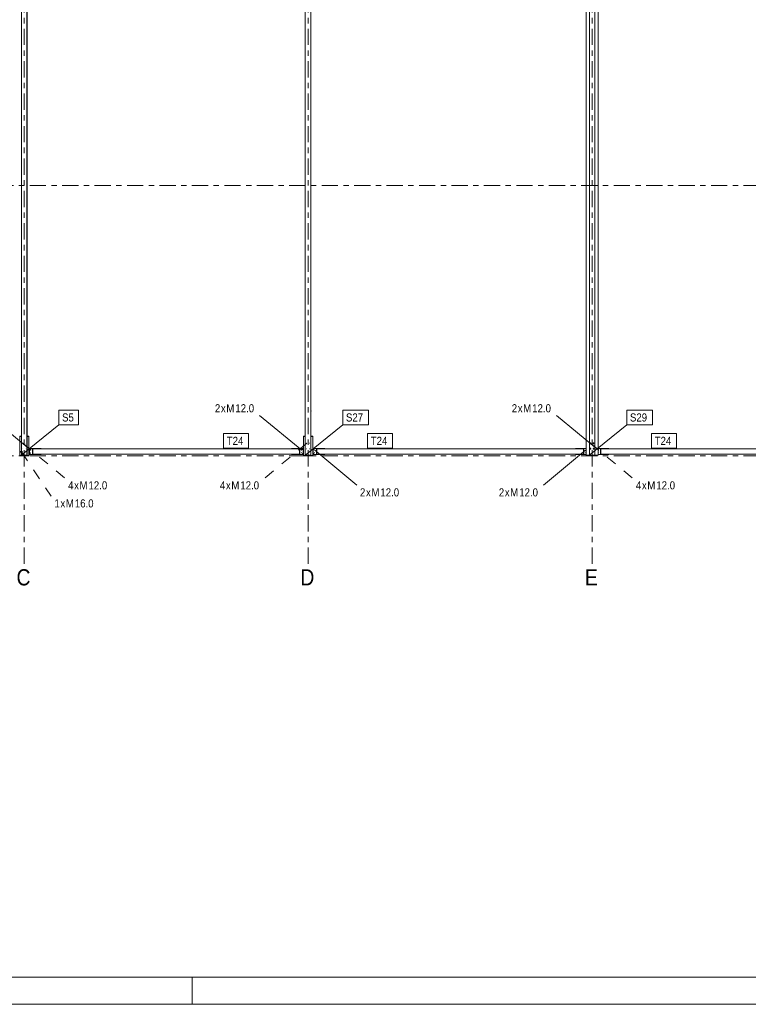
# Model space of a CAD drawing. Header units: millimetres. Extents: x -54 to 556, y -102 to 998.
# Tile 2 of 34: x 104 to 239, y -102 to 81. Entities that reach past the tile are written whole.
import ezdxf

# ---------------------------------------------------------------- set-up
doc = ezdxf.new("R2010")
doc.units = ezdxf.units.MM
for name, pattern in [('XKITLINE00', [0]), ('XKITLINE02', [4, 2, -2]), ('XKITLINE03', [6, 3, -1, 1, -1])]:
    doc.linetypes.add(name, pattern=pattern)
for name, color, linetype, lineweight in [('Arkusz rysunku', 3, 'Continuous', 0), ('Element', 2, 'Continuous', 0), ('Spoina', 1, 'Continuous', 0), ('Znak elementu', 2, 'Continuous', 0), ('Znak śruby', 4, 'Continuous', 0), ('Śruba', 3, 'Continuous', 0)]:
    doc.layers.add(name, color=color, linetype=linetype, lineweight=lineweight)
doc.styles.add('ARIAL', font='ARIAL.TTF')

msp = doc.modelspace()

# ---------------------------------------------------------------- hatches: boundary and pattern name
at = {"layer": 'Śruba'}
for points in [[(106.26, 0.99), (106.26, 0.99), (106.26, 0.98), (106.26, 0.97), (106.25, 0.97), (106.25, 0.96), (106.25, 0.96), (106.24, 0.95), (106.24, 0.95), (106.23, 0.94), (106.23, 0.94), (106.22, 0.94), (106.21, 0.93), (106.21, 0.93), (106.2, 0.93), (106.19, 0.93), (106.19, 0.93), (106.18, 0.93), (106.17, 0.93), (106.17, 0.94), (106.16, 0.94), (106.15, 0.94), (106.15, 0.95), (106.14, 0.95), (106.14, 0.96), (106.14, 0.96), (106.13, 0.97), (106.13, 0.97), (106.13, 0.98), (106.12, 0.99), (106.12, 0.99), (106.12, 1), (106.12, 1.01), (106.12, 1.01), (106.13, 1.02), (106.13, 1.03), (106.13, 1.03), (106.14, 1.04), (106.14, 1.04), (106.14, 1.05), (106.15, 1.05), (106.15, 1.06), (106.16, 1.06), (106.17, 1.06), (106.17, 1.07), (106.18, 1.07), (106.19, 1.07), (106.19, 1.07), (106.2, 1.07), (106.21, 1.07), (106.21, 1.07), (106.22, 1.06), (106.23, 1.06), (106.23, 1.06), (106.24, 1.05), (106.24, 1.05), (106.25, 1.04), (106.25, 1.04), (106.25, 1.03), (106.26, 1.03), (106.26, 1.02), (106.26, 1.01), (106.26, 1.01), (106.26, 1)], [(106.26, 0.59), (106.26, 0.59), (106.26, 0.58), (106.26, 0.57), (106.25, 0.57), (106.25, 0.56), (106.25, 0.56), (106.24, 0.55), (106.24, 0.55), (106.23, 0.54), (106.23, 0.54), (106.22, 0.54), (106.21, 0.53), (106.21, 0.53), (106.2, 0.53), (106.19, 0.53), (106.19, 0.53), (106.18, 0.53), (106.17, 0.53), (106.17, 0.54), (106.16, 0.54), (106.15, 0.54), (106.15, 0.55), (106.14, 0.55), (106.14, 0.56), (106.14, 0.56), (106.13, 0.57), (106.13, 0.57), (106.13, 0.58), (106.12, 0.59), (106.12, 0.59), (106.12, 0.6), (106.12, 0.61), (106.12, 0.61), (106.13, 0.62), (106.13, 0.63), (106.13, 0.63), (106.14, 0.64), (106.14, 0.64), (106.14, 0.65), (106.15, 0.65), (106.15, 0.66), (106.16, 0.66), (106.17, 0.66), (106.17, 0.67), (106.18, 0.67), (106.19, 0.67), (106.19, 0.67), (106.2, 0.67), (106.21, 0.67), (106.21, 0.67), (106.22, 0.66), (106.23, 0.66), (106.23, 0.66), (106.24, 0.65), (106.24, 0.65), (106.25, 0.64), (106.25, 0.64), (106.25, 0.63), (106.26, 0.63), (106.26, 0.62), (106.26, 0.61), (106.26, 0.61), (106.26, 0.6)], [(156.36, 0.99), (156.36, 0.99), (156.36, 0.98), (156.36, 0.97), (156.36, 0.97), (156.35, 0.96), (156.35, 0.96), (156.34, 0.95), (156.34, 0.95), (156.33, 0.94), (156.33, 0.94), (156.32, 0.94), (156.31, 0.93), (156.31, 0.93), (156.3, 0.93), (156.29, 0.93), (156.29, 0.93), (156.28, 0.93), (156.27, 0.93), (156.27, 0.94), (156.26, 0.94), (156.26, 0.94), (156.25, 0.95), (156.24, 0.95), (156.24, 0.96), (156.24, 0.96), (156.23, 0.97), (156.23, 0.97), (156.23, 0.98), (156.23, 0.99), (156.22, 0.99), (156.22, 1), (156.22, 1.01), (156.23, 1.01), (156.23, 1.02), (156.23, 1.03), (156.23, 1.03), (156.24, 1.04), (156.24, 1.04), (156.24, 1.05), (156.25, 1.05), (156.26, 1.06), (156.26, 1.06), (156.27, 1.06), (156.27, 1.07), (156.28, 1.07), (156.29, 1.07), (156.29, 1.07), (156.3, 1.07), (156.31, 1.07), (156.31, 1.07), (156.32, 1.06), (156.33, 1.06), (156.33, 1.06), (156.34, 1.05), (156.34, 1.05), (156.35, 1.04), (156.35, 1.04), (156.36, 1.03), (156.36, 1.03), (156.36, 1.02), (156.36, 1.01), (156.36, 1.01), (156.36, 1)], [(156.36, 0.59), (156.36, 0.59), (156.36, 0.58), (156.36, 0.57), (156.36, 0.57), (156.35, 0.56), (156.35, 0.56), (156.34, 0.55), (156.34, 0.55), (156.33, 0.54), (156.33, 0.54), (156.32, 0.54), (156.31, 0.53), (156.31, 0.53), (156.3, 0.53), (156.29, 0.53), (156.29, 0.53), (156.28, 0.53), (156.27, 0.53), (156.27, 0.54), (156.26, 0.54), (156.26, 0.54), (156.25, 0.55), (156.24, 0.55), (156.24, 0.56), (156.24, 0.56), (156.23, 0.57), (156.23, 0.57), (156.23, 0.58), (156.23, 0.59), (156.22, 0.59), (156.22, 0.6), (156.22, 0.61), (156.23, 0.61), (156.23, 0.62), (156.23, 0.63), (156.23, 0.63), (156.24, 0.64), (156.24, 0.64), (156.24, 0.65), (156.25, 0.65), (156.26, 0.66), (156.26, 0.66), (156.27, 0.66), (156.27, 0.67), (156.28, 0.67), (156.29, 0.67), (156.29, 0.67), (156.3, 0.67), (156.31, 0.67), (156.31, 0.67), (156.32, 0.66), (156.33, 0.66), (156.33, 0.66), (156.34, 0.65), (156.34, 0.65), (156.35, 0.64), (156.35, 0.64), (156.36, 0.63), (156.36, 0.63), (156.36, 0.62), (156.36, 0.61), (156.36, 0.61), (156.36, 0.6)], [(158.76, 0.99), (158.76, 0.99), (158.76, 0.98), (158.76, 0.97), (158.75, 0.97), (158.75, 0.96), (158.75, 0.96), (158.74, 0.95), (158.74, 0.95), (158.73, 0.94), (158.73, 0.94), (158.72, 0.94), (158.71, 0.93), (158.71, 0.93), (158.7, 0.93), (158.69, 0.93), (158.69, 0.93), (158.68, 0.93), (158.67, 0.93), (158.67, 0.94), (158.66, 0.94), (158.65, 0.94), (158.65, 0.95), (158.64, 0.95), (158.64, 0.96), (158.64, 0.96), (158.63, 0.97), (158.63, 0.97), (158.63, 0.98), (158.62, 0.99), (158.62, 0.99), (158.62, 1), (158.62, 1.01), (158.62, 1.01), (158.63, 1.02), (158.63, 1.03), (158.63, 1.03), (158.64, 1.04), (158.64, 1.04), (158.64, 1.05), (158.65, 1.05), (158.65, 1.06), (158.66, 1.06), (158.67, 1.06), (158.67, 1.07), (158.68, 1.07), (158.69, 1.07), (158.69, 1.07), (158.7, 1.07), (158.71, 1.07), (158.71, 1.07), (158.72, 1.06), (158.73, 1.06), (158.73, 1.06), (158.74, 1.05), (158.74, 1.05), (158.75, 1.04), (158.75, 1.04), (158.75, 1.03), (158.76, 1.03), (158.76, 1.02), (158.76, 1.01), (158.76, 1.01), (158.76, 1)], [(158.76, 0.59), (158.76, 0.59), (158.76, 0.58), (158.76, 0.57), (158.75, 0.57), (158.75, 0.56), (158.75, 0.56), (158.74, 0.55), (158.74, 0.55), (158.73, 0.54), (158.73, 0.54), (158.72, 0.54), (158.71, 0.53), (158.71, 0.53), (158.7, 0.53), (158.69, 0.53), (158.69, 0.53), (158.68, 0.53), (158.67, 0.53), (158.67, 0.54), (158.66, 0.54), (158.65, 0.54), (158.65, 0.55), (158.64, 0.55), (158.64, 0.56), (158.64, 0.56), (158.63, 0.57), (158.63, 0.57), (158.63, 0.58), (158.62, 0.59), (158.62, 0.59), (158.62, 0.6), (158.62, 0.61), (158.62, 0.61), (158.63, 0.62), (158.63, 0.63), (158.63, 0.63), (158.64, 0.64), (158.64, 0.64), (158.64, 0.65), (158.65, 0.65), (158.65, 0.66), (158.66, 0.66), (158.67, 0.66), (158.67, 0.67), (158.68, 0.67), (158.69, 0.67), (158.69, 0.67), (158.7, 0.67), (158.71, 0.67), (158.71, 0.67), (158.72, 0.66), (158.73, 0.66), (158.73, 0.66), (158.74, 0.65), (158.74, 0.65), (158.75, 0.64), (158.75, 0.64), (158.75, 0.63), (158.76, 0.63), (158.76, 0.62), (158.76, 0.61), (158.76, 0.61), (158.76, 0.6)], [(208.87, 0.99), (208.86, 0.99), (208.86, 0.98), (208.86, 0.97), (208.86, 0.97), (208.85, 0.96), (208.85, 0.96), (208.84, 0.95), (208.84, 0.95), (208.83, 0.94), (208.83, 0.94), (208.82, 0.94), (208.82, 0.93), (208.81, 0.93), (208.8, 0.93), (208.8, 0.93), (208.79, 0.93), (208.78, 0.93), (208.78, 0.93), (208.77, 0.94), (208.76, 0.94), (208.76, 0.94), (208.75, 0.95), (208.75, 0.95), (208.74, 0.96), (208.74, 0.96), (208.73, 0.97), (208.73, 0.97), (208.73, 0.98), (208.73, 0.99), (208.73, 0.99), (208.73, 1), (208.73, 1.01), (208.73, 1.01), (208.73, 1.02), (208.73, 1.03), (208.73, 1.03), (208.74, 1.04), (208.74, 1.04), (208.75, 1.05), (208.75, 1.05), (208.76, 1.06), (208.76, 1.06), (208.77, 1.06), (208.78, 1.07), (208.78, 1.07), (208.79, 1.07), (208.8, 1.07), (208.8, 1.07), (208.81, 1.07), (208.82, 1.07), (208.82, 1.06), (208.83, 1.06), (208.83, 1.06), (208.84, 1.05), (208.84, 1.05), (208.85, 1.04), (208.85, 1.04), (208.86, 1.03), (208.86, 1.03), (208.86, 1.02), (208.86, 1.01), (208.87, 1.01), (208.87, 1)], [(208.87, 0.59), (208.86, 0.59), (208.86, 0.58), (208.86, 0.57), (208.86, 0.57), (208.85, 0.56), (208.85, 0.56), (208.84, 0.55), (208.84, 0.55), (208.83, 0.54), (208.83, 0.54), (208.82, 0.54), (208.82, 0.53), (208.81, 0.53), (208.8, 0.53), (208.8, 0.53), (208.79, 0.53), (208.78, 0.53), (208.78, 0.53), (208.77, 0.54), (208.76, 0.54), (208.76, 0.54), (208.75, 0.55), (208.75, 0.55), (208.74, 0.56), (208.74, 0.56), (208.73, 0.57), (208.73, 0.57), (208.73, 0.58), (208.73, 0.59), (208.73, 0.59), (208.73, 0.6), (208.73, 0.61), (208.73, 0.61), (208.73, 0.62), (208.73, 0.63), (208.73, 0.63), (208.74, 0.64), (208.74, 0.64), (208.75, 0.65), (208.75, 0.65), (208.76, 0.66), (208.76, 0.66), (208.77, 0.66), (208.78, 0.67), (208.78, 0.67), (208.79, 0.67), (208.8, 0.67), (208.8, 0.67), (208.81, 0.67), (208.82, 0.67), (208.82, 0.66), (208.83, 0.66), (208.83, 0.66), (208.84, 0.65), (208.84, 0.65), (208.85, 0.64), (208.85, 0.64), (208.86, 0.63), (208.86, 0.63), (208.86, 0.62), (208.86, 0.61), (208.87, 0.61), (208.87, 0.6)], [(211.13, 1.01), (211.14, 1.01), (211.14, 1.02), (211.14, 1.03), (211.14, 1.03), (211.15, 1.04), (211.15, 1.04), (211.16, 1.05), (211.16, 1.05), (211.17, 1.06), (211.17, 1.06), (211.18, 1.06), (211.18, 1.07), (211.19, 1.07), (211.2, 1.07), (211.2, 1.07), (211.21, 1.07), (211.22, 1.07), (211.22, 1.07), (211.23, 1.06), (211.24, 1.06), (211.24, 1.06), (211.25, 1.05), (211.25, 1.05), (211.26, 1.04), (211.26, 1.04), (211.27, 1.03), (211.27, 1.03), (211.27, 1.02), (211.27, 1.01), (211.27, 1.01), (211.27, 1), (211.27, 0.99), (211.27, 0.99), (211.27, 0.98), (211.27, 0.97), (211.27, 0.97), (211.26, 0.96), (211.26, 0.96), (211.25, 0.95), (211.25, 0.95), (211.24, 0.94), (211.24, 0.94), (211.23, 0.94), (211.22, 0.93), (211.22, 0.93), (211.21, 0.93), (211.2, 0.93), (211.2, 0.93), (211.19, 0.93), (211.18, 0.93), (211.18, 0.94), (211.17, 0.94), (211.17, 0.94), (211.16, 0.95), (211.16, 0.95), (211.15, 0.96), (211.15, 0.96), (211.14, 0.97), (211.14, 0.97), (211.14, 0.98), (211.14, 0.99), (211.13, 0.99), (211.13, 1)], [(211.13, 0.61), (211.14, 0.61), (211.14, 0.62), (211.14, 0.63), (211.14, 0.63), (211.15, 0.64), (211.15, 0.64), (211.16, 0.65), (211.16, 0.65), (211.17, 0.66), (211.17, 0.66), (211.18, 0.66), (211.18, 0.67), (211.19, 0.67), (211.2, 0.67), (211.2, 0.67), (211.21, 0.67), (211.22, 0.67), (211.22, 0.67), (211.23, 0.66), (211.24, 0.66), (211.24, 0.66), (211.25, 0.65), (211.25, 0.65), (211.26, 0.64), (211.26, 0.64), (211.27, 0.63), (211.27, 0.63), (211.27, 0.62), (211.27, 0.61), (211.27, 0.61), (211.27, 0.6), (211.27, 0.59), (211.27, 0.59), (211.27, 0.58), (211.27, 0.57), (211.27, 0.57), (211.26, 0.56), (211.26, 0.56), (211.25, 0.55), (211.25, 0.55), (211.24, 0.54), (211.24, 0.54), (211.23, 0.54), (211.22, 0.53), (211.22, 0.53), (211.21, 0.53), (211.2, 0.53), (211.2, 0.53), (211.19, 0.53), (211.18, 0.53), (211.18, 0.54), (211.17, 0.54), (211.17, 0.54), (211.16, 0.55), (211.16, 0.55), (211.15, 0.56), (211.15, 0.56), (211.14, 0.57), (211.14, 0.57), (211.14, 0.58), (211.14, 0.59), (211.13, 0.59), (211.13, 0.6)]]:
    msp.add_hatch(color=256, dxfattribs=at).paths.add_polyline_path(points, flags=17)

# ---------------------------------------------------------------- linework, layer by layer
at = {"layer": 'Arkusz rysunku', "linetype": 'XKITLINE00', "lineweight": 0}
for p, q in [((-48.95, -96.5), (551.05, -96.5)), ((136.05, -101.5), (136.05, -96.5)), ((-53.95, -101.5), (556.05, -101.5))]:
    msp.add_line(p, q, dxfattribs=at)
at = {"layer": 'Element', "linetype": 'XKITLINE00', "lineweight": 0}
for p, q in [((104.47, 0.08), (104.47, 109.82)), ((105.47, 0.08), (105.47, 109.82)), ((105.47, 0.08), (105.47, 109.82)), ((105.5, 0.08), (105.5, 109.82)), ((105.5, 0.08), (105.5, 109.82)), ((156.97, 0.08), (156.97, 109.82)), ((157.97, 0.08), (157.97, 109.82)), ((157.97, 0.08), (157.97, 109.82)), ((158, 0.08), (158, 109.82)), ((158, 0.08), (158, 109.82)), ((208.9, 109.82), (208.9, 0.08)), ((209.5, 0.08), (209.5, 109.82)), ((209.5, 0.08), (209.5, 109.82)), ((210.5, 0.08), (210.5, 109.82)), ((210.5, 0.08), (210.5, 109.82)), ((211.1, 0.08), (211.1, 109.82)), ((105.5, 9.82), (105.5, 9.82)), ((105.5, 9.82), (105.5, 3.8)), ((158, 9.82), (158, 9.82)), ((158, 9.82), (158, 3.8)), ((104.45, 8.3), (104.47, 8.3)), ((104.45, 8.24), (104.45, 8.3)), ((104.45, 8.24), (104.47, 8.24)), ((105.5, 8.3), (105.55, 8.3)), ((105.5, 8.24), (105.55, 8.24)), ((105.55, 8.24), (105.55, 8.3)), ((156.95, 8.3), (156.97, 8.3)), ((156.95, 8.24), (156.95, 8.3)), ((156.95, 8.24), (156.97, 8.24)), ((158, 8.3), (158.05, 8.3)), ((158, 8.24), (158.05, 8.24)), ((158.05, 8.24), (158.05, 8.3)), ((105.5, 5.01), (105.5, 5.01)), ((105.5, 3.8), (105.5, 3.8)), ((158, 5.01), (158, 5.01)), ((158, 3.8), (158, 3.8)), ((104.15, 3.55), (104.15, 3.6)), ((104.15, 3.6), (104.47, 3.6)), ((104.15, 3.55), (104.47, 3.55)), ((104.15, 3.55), (104.15, 0.05)), ((105.5, 3.6), (105.85, 3.6)), ((105.85, 3.55), (105.5, 3.55)), ((105.85, 3.6), (105.85, 3.47)), ((105.85, 0.05), (105.85, 3.55)), ((105.85, 1.35), (105.85, 3.55)), ((105.85, 3.47), (105.85, 3.47)), ((156.65, 3.55), (156.65, 3.6)), ((156.65, 3.6), (156.97, 3.6)), ((156.65, 3.55), (156.97, 3.55)), ((156.65, 3.55), (156.65, 0.05)), ((158, 3.6), (158.35, 3.6)), ((158.35, 3.55), (158, 3.55)), ((158.35, 3.6), (158.35, 3.47)), ((158.35, 0.05), (158.35, 3.55)), ((158.35, 1.35), (158.35, 3.55)), ((158.35, 3.47), (158.35, 3.47)), ((104.15, 0), (104.15, 0.05)), ((104.15, 0.05), (104.47, 0.05)), ((104.15, 0), (104.47, 0)), ((104.47, 0.08), (105.47, 0.08)), ((104.47, 0), (104.47, 0.08)), ((105.5, 0), (104.47, 0)), ((105.47, 0.08), (105.47, 0.08)), ((105.5, 0.08), (105.47, 0.08)), ((105.47, 0), (105.47, 0.08)), ((105.5, 0.08), (105.5, 0.08)), ((105.5, 0), (105.5, 0.08)), ((105.5, 0.05), (105.85, 0.05)), ((105.5, 0), (105.85, 0)), ((105.85, 1.35), (106.19, 1.35)), ((105.85, 0.25), (105.85, 1.35)), ((105.85, 0.05), (105.85, 0.25)), ((106.19, 0.25), (105.85, 0.25)), ((105.85, 0.13), (105.85, 0.13)), ((105.85, 0.13), (105.85, 0)), ((105.94, 1.1), (106.19, 1.35)), ((105.94, 0.5), (105.94, 1.1)), ((106.19, 0.25), (105.94, 0.5)), ((106.19, 1.35), (108.08, 1.35)), ((108.08, 0.25), (106.19, 0.25)), ((106.53, 0.3), (106.53, 1.3)), ((106.53, 1.3), (106.57, 1.3)), ((106.53, 0.3), (106.57, 0.3)), ((106.57, 1.3), (106.57, 0.3)), ((106.57, 1.3), (155.89, 1.3)), ((106.57, 0.3), (106.57, 1.3)), ((106.57, 0.3), (155.89, 0.3)), ((108.09, 1.35), (108.08, 1.35)), ((108.08, 1.3), (108.08, 1.35)), ((108.08, 0.25), (108.08, 0.3)), ((108.08, 0.25), (108.09, 0.25)), ((108.09, 1.3), (108.09, 1.35)), ((108.09, 0.25), (108.09, 0.3)), ((154.41, 1.3), (154.41, 1.35)), ((154.41, 1.35), (156.29, 1.35)), ((154.41, 0.25), (154.41, 0.3)), ((156.29, 0.25), (154.41, 0.25)), ((155.89, 1.3), (155.89, 0.3)), ((155.94, 1.3), (155.89, 1.3)), ((155.89, 1.3), (155.89, 0.3)), ((155.89, 0.3), (155.94, 0.3)), ((155.93, 0.3), (155.93, 1.3)), ((155.94, 0.3), (155.94, 1.3)), ((156.3, 1.35), (156.29, 1.35)), ((156.29, 1.35), (156.54, 1.1)), ((156.54, 0.5), (156.29, 0.25)), ((156.3, 0.25), (156.29, 0.25)), ((156.55, 1.1), (156.3, 1.35)), ((156.3, 1.35), (156.65, 1.35)), ((156.3, 0.25), (156.55, 0.5)), ((156.3, 0.25), (156.65, 0.25)), ((156.55, 1.1), (156.54, 1.1)), ((156.54, 1.1), (156.54, 0.5)), ((156.55, 0.5), (156.54, 0.5)), ((156.55, 0.5), (156.55, 1.1)), ((156.65, 1.35), (156.65, 0.25)), ((156.65, 0), (156.65, 0.05)), ((156.65, 0.05), (156.97, 0.05)), ((156.65, 0), (156.97, 0)), ((156.97, 0.08), (157.97, 0.08)), ((156.97, 0), (156.97, 0.08)), ((158, 0), (156.97, 0)), ((157.97, 0.08), (157.97, 0.08)), ((158, 0.08), (157.97, 0.08)), ((157.97, 0), (157.97, 0.08)), ((158, 0.08), (158, 0.08)), ((158, 0), (158, 0.08)), ((158, 0.05), (158.35, 0.05)), ((158, 0), (158.35, 0)), ((158.35, 1.35), (158.69, 1.35)), ((158.35, 0.25), (158.35, 1.35)), ((158.35, 0.05), (158.35, 0.25)), ((158.69, 0.25), (158.35, 0.25)), ((158.35, 0.13), (158.35, 0.13)), ((158.35, 0.13), (158.35, 0)), ((158.44, 1.1), (158.69, 1.35)), ((158.44, 0.5), (158.44, 1.1)), ((158.69, 0.25), (158.44, 0.5)), ((158.69, 1.35), (160.58, 1.35)), ((160.58, 0.25), (158.69, 0.25)), ((159.03, 0.3), (159.03, 1.3)), ((159.03, 1.3), (159.07, 1.3)), ((159.03, 0.3), (159.07, 0.3)), ((159.07, 0.3), (159.07, 1.3)), ((159.07, 1.3), (208.39, 1.3)), ((159.07, 0.3), (159.07, 1.3)), ((208.39, 0.3), (159.07, 0.3)), ((160.59, 1.35), (160.58, 1.35)), ((160.58, 1.3), (160.58, 1.35)), ((160.58, 0.25), (160.58, 0.3)), ((160.58, 0.25), (160.59, 0.25)), ((160.59, 1.3), (160.59, 1.35)), ((160.59, 0.25), (160.59, 0.3)), ((206.91, 1.3), (206.91, 1.35)), ((206.91, 1.35), (208.8, 1.35)), ((206.91, 0.25), (206.91, 0.3)), ((208.8, 0.25), (206.91, 0.25)), ((208.39, 1.3), (208.39, 0.3)), ((208.45, 1.3), (208.39, 1.3)), ((208.39, 1.3), (208.39, 0.3)), ((208.39, 0.3), (208.45, 0.3)), ((208.43, 0.3), (208.43, 1.3)), ((208.45, 0.3), (208.45, 1.3)), ((208.9, 1.25), (208.8, 1.35)), ((208.8, 1.35), (208.8, 1.35)), ((208.8, 1.35), (208.9, 1.25)), ((208.8, 1.35), (208.9, 1.35)), ((208.9, 0.35), (208.8, 0.25)), ((208.8, 0.25), (208.9, 0.35)), ((208.8, 0.25), (208.8, 0.25)), ((208.8, 0.25), (208.9, 0.25)), ((208.9, 0.08), (209.5, 0.08)), ((209.15, 0.08), (209.15, 0.05)), ((209.15, 0), (209.15, 0.05)), ((209.15, 0.05), (209.5, 0.05)), ((209.15, 0), (209.5, 0)), ((209.5, 0.08), (210.5, 0.08)), ((209.5, 0), (209.5, 0.08)), ((210.5, 0.08), (210.5, 0.08)), ((210.5, 0.08), (211.1, 0.08)), ((210.5, 0), (210.5, 0.08)), ((210.5, 0.05), (210.85, 0.05)), ((210.5, 0), (210.85, 0)), ((210.85, 0.05), (210.85, 0.08)), ((210.85, 0), (210.85, 0.05)), ((211.1, 1.35), (211.2, 1.35)), ((211.1, 1.25), (211.2, 1.35)), ((211.1, 1.25), (211.2, 1.35)), ((211.1, 0.35), (211.2, 0.25)), ((211.2, 0.25), (211.1, 0.35)), ((211.1, 0.25), (211.2, 0.25)), ((211.2, 1.35), (211.2, 1.35)), ((211.2, 1.35), (213.09, 1.35)), ((211.2, 0.25), (211.2, 0.25)), ((213.09, 0.25), (211.2, 0.25)), ((211.61, 1.3), (211.55, 1.3)), ((211.55, 1.3), (211.55, 0.3)), ((211.55, 0.3), (211.61, 0.3)), ((211.57, 0.3), (211.57, 1.3)), ((260.93, 1.3), (211.61, 1.3)), ((211.61, 1.3), (211.61, 0.3)), ((211.61, 0.3), (211.61, 1.3)), ((211.61, 0.3), (260.93, 0.3)), ((213.09, 1.3), (213.09, 1.35)), ((213.09, 0.25), (213.09, 0.3)), ((210.5, 0), (209.5, 0))]:
    msp.add_line(p, q, dxfattribs=at)
at = {"layer": 'Spoina', "linetype": 'XKITLINE03', "lineweight": 0}
for p, q in [((105, -20), (105, 960)), ((157.5, -20), (157.5, 960)), ((210, -20), (210, 960)), ((-20, 50), (440, 50)), ((-20, 0), (440, 0))]:
    msp.add_line(p, q, dxfattribs=at)
at = {"layer": 'Znak elementu', "linetype": 'XKITLINE00', "lineweight": 0}
for p, q in [((111.38, 8.43), (115.03, 8.43)), ((111.38, 5.73), (111.38, 8.43)), ((115.03, 5.73), (115.03, 8.43)), ((163.88, 8.43), (168.64, 8.43)), ((163.88, 5.73), (163.88, 8.43)), ((168.64, 5.73), (168.64, 8.43)), ((216.4, 8.43), (221.16, 8.43)), ((216.4, 5.73), (216.4, 8.43)), ((221.16, 5.73), (221.16, 8.43)), ((104.31, 0), (111.38, 5.73)), ((111.38, 5.73), (115.03, 5.73)), ((156.81, 0), (163.88, 5.73)), ((163.88, 5.73), (168.64, 5.73)), ((209.33, 0), (216.4, 5.73)), ((216.4, 5.73), (221.16, 5.73)), ((141.84, 4.1), (146.49, 4.1)), ((141.84, 1.4), (141.84, 4.1)), ((146.49, 1.4), (146.49, 4.1)), ((168.47, 4.1), (173.12, 4.1)), ((168.47, 1.4), (168.47, 4.1)), ((173.12, 1.4), (173.12, 4.1)), ((220.98, 4.1), (225.62, 4.1)), ((220.98, 1.4), (220.98, 4.1)), ((225.62, 1.4), (225.62, 4.1)), ((141.84, 1.4), (146.49, 1.4)), ((168.47, 1.4), (173.12, 1.4)), ((220.98, 1.4), (225.62, 1.4))]:
    msp.add_line(p, q, dxfattribs=at)
at = {"layer": 'Znak śruby', "linetype": 'XKITLINE00', "lineweight": 0}
for p, q in [((106.2, 1), (98.42, 7.43)), ((156.3, 1), (148.52, 7.43)), ((211.2, 1), (203.42, 7.43)), ((158.7, 1), (166.47, -5.43)), ((208.8, 1), (201.02, -5.43))]:
    msp.add_line(p, q, dxfattribs=at)
at = {"layer": 'Znak śruby', "linetype": 'XKITLINE02', "lineweight": 0}
for p, q in [((104.72, 2.3), (112.5, -4.13)), ((157.22, 2.3), (149.44, -4.13)), ((209.72, 2.3), (217.5, -4.13)), ((104.47, 0.71), (109.97, -7.47))]:
    msp.add_line(p, q, dxfattribs=at)
at = {"layer": 'Śruba', "linetype": 'XKITLINE02', "lineweight": 0}
for p, q in [((104.71, 2.3), (104.72, 2.3)), ((105.27, 2.3), (105.28, 2.3)), ((157.21, 2.3), (157.22, 2.3)), ((157.77, 2.3), (157.78, 2.3)), ((104.34, 0.83), (104.34, 0.71)), ((104.34, 0.71), (104.34, 0.59)), ((104.47, 0.94), (104.47, 0.49)), ((104.59, 0.83), (104.59, 0.71)), ((104.59, 0.71), (104.59, 0.59)), ((104.71, 1.3), (104.72, 1.3)), ((105.27, 1.3), (105.28, 1.3)), ((157.21, 1.3), (157.22, 1.3)), ((157.77, 1.3), (157.78, 1.3))]:
    msp.add_line(p, q, dxfattribs=at)
at = {"layer": 'Śruba', "linetype": 'XKITLINE00', "lineweight": 0}
for p, q in [((209.58, 2.3), (209.67, 2.3)), ((209.72, 2.44), (209.72, 2.35)), ((209.72, 2.16), (209.72, 2.25)), ((209.86, 2.3), (209.77, 2.3)), ((210.14, 2.3), (210.23, 2.3)), ((210.28, 2.44), (210.28, 2.35)), ((210.28, 2.16), (210.28, 2.25)), ((210.42, 2.3), (210.33, 2.3)), ((106.19, 1), (106.2, 1)), ((106.19, 0.6), (106.2, 0.6)), ((156.29, 1), (156.3, 1)), ((156.29, 0.6), (156.3, 0.6)), ((158.69, 1), (158.7, 1)), ((158.69, 0.6), (158.7, 0.6)), ((208.79, 1), (208.8, 1)), ((208.79, 0.6), (208.8, 0.6)), ((209.58, 1.3), (209.67, 1.3)), ((209.72, 1.44), (209.72, 1.35)), ((209.72, 1.16), (209.72, 1.25)), ((209.86, 1.3), (209.77, 1.3)), ((210.14, 1.3), (210.23, 1.3)), ((210.28, 1.44), (210.28, 1.35)), ((210.28, 1.16), (210.28, 1.25)), ((210.42, 1.3), (210.33, 1.3)), ((211.21, 1), (211.2, 1)), ((211.21, 0.6), (211.2, 0.6))]:
    msp.add_line(p, q, dxfattribs=at)

# ---------------------------------------------------------------- texts
at = {"layer": 'Spoina', "style": 'ARIAL', "width": 0.85}
for s, p in [('C', (103.56, -24)), ('D', (156.06, -24)), ('E', (208.67, -24))]:
    msp.add_text(s, height=3, dxfattribs=at).set_placement(p)
at = {"layer": 'Znak elementu', "style": 'ARIAL', "width": 0.85}
for s, p in [('S5', (111.98, 6.33)), ('S27', (164.48, 6.33)), ('S29', (217, 6.33)), ('T24', (142.44, 2)), ('T24', (169.07, 2)), ('T24', (221.58, 2))]:
    msp.add_text(s, height=1.5, dxfattribs=at).set_placement(p)
at = {"layer": 'Znak śruby', "style": 'ARIAL', "width": 0.85}
for s, p in [('2', (140.25, 8.03)), ('x', (141.36, 8.03)), ('M', (142.36, 8.03)), ('12.0', (144.03, 8.03)), ('2', (195.15, 8.03)), ('x', (196.26, 8.03)), ('M', (197.26, 8.03)), ('12.0', (198.93, 8.03)), ('4', (113.1, -6.23)), ('x', (114.21, -6.23)), ('M', (115.21, -6.23)), ('12.0', (116.87, -6.23)), ('4', (141.17, -6.23)), ('x', (142.28, -6.23)), ('M', (143.28, -6.23)), ('12.0', (144.95, -6.23)), ('4', (218.1, -6.23)), ('x', (219.21, -6.23)), ('M', (220.21, -6.23)), ('12.0', (221.88, -6.23)), ('2', (167.07, -7.53)), ('x', (168.19, -7.53)), ('M', (169.19, -7.53)), ('12.0', (170.85, -7.53)), ('2', (192.75, -7.53)), ('x', (193.86, -7.53)), ('M', (194.86, -7.53)), ('12.0', (196.53, -7.53)), ('1', (110.57, -9.57)), ('x', (111.68, -9.57)), ('M', (112.68, -9.57)), ('16.0', (114.34, -9.57))]:
    msp.add_text(s, height=1.5, dxfattribs=at).set_placement(p)

doc.saveas('drawing.dxf')
